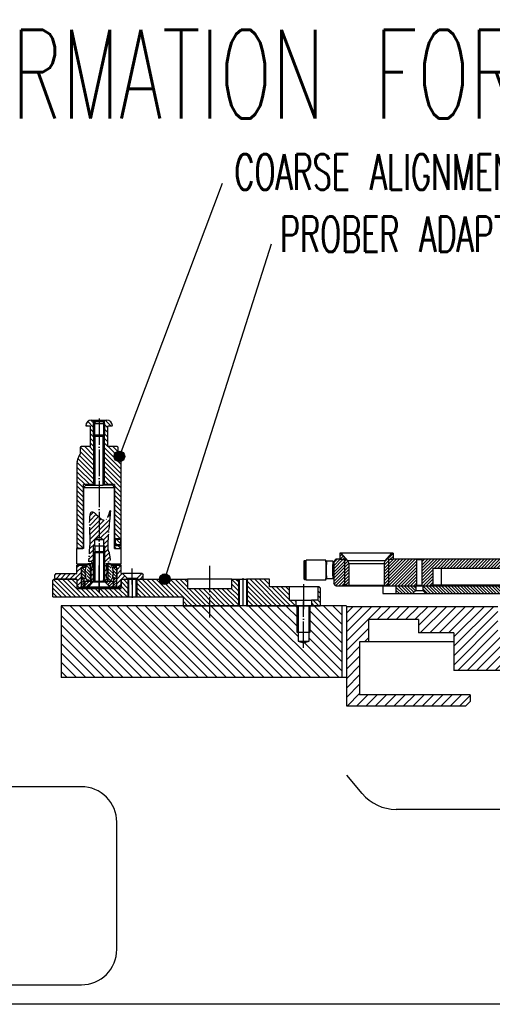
# Model space of a CAD drawing. Extents: x -1763 to 4575, y -3429 to 1051.
# Tile 79 of 174: x 2769 to 2983, y -2620 to -2175. Entities that reach past the tile are written whole.
import ezdxf

# ---------------------------------------------------------------- set-up
doc = ezdxf.new("R2010")
doc.units = 0
doc.linetypes.add('DASHED', pattern=[15, 7, -8])
doc.linetypes.add('DOT_CENTER', pattern=[14, 12, -1, 0, -1])
doc.layers.get('0').update_dxf_attribs({"linetype": 'CONTINUOUS'})
doc.layers.add('1', color=7, linetype='CONTINUOUS')
doc.styles.add('CONVERTER_1', font='txt.shx', dxfattribs={"width": 0.63})
doc.dimstyles.get("Standard").update_dxf_attribs({"dimtxt": 0.18, "dimasz": 0.18, "dimexe": 0.18, "dimexo": 0.0625, "dimgap": 0.09, "dimtad": 0, "dimtih": 1, "dimtoh": 1, "dimdec": 4, "dimzin": 0, "dimtxsty": 'STANDARD', "dimcen": 0.09, "dimazin": 3, "dimtfac": 1, "dimtdec": 4, "dimtofl": 0, "dimtmove": 0, "dimatfit": 3, "dimtolj": 1, "dimtzin": 0})
pattern_1 = [(135, (-1142.2401, -11457.8625), (-0.70710678, -0.70710678), [])]
pattern_2 = [(45, (-1142.2401, -11457.8625), (-0.565685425, 0.565685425), [])]
pattern_3 = [(45, (-1273.4511, -11577.1904), (-0.70710678, 0.70710678), [])]
pattern_4 = [(45, (-1106.5953, -11706.0745), (-1.06066017, 1.06066017), [])]
pattern_5 = [(45, (-1424.0461, -11558.2213), (-1.06066017, 1.06066017), [])]
pattern_6 = [(135, (-1142.24, -11457.8625), (-1.06066017, -1.06066017), [])]
pattern_7 = [(135, (-1142.2401, -11857.8625), (-0.70710678, -0.70710678), [])]
pattern_8 = [(225, (-1142.2401, -11857.8625), (0.70710678, -0.70710678), [])]

# ---------------------------------------------------------------- blocks, each defined once
blk = doc.blocks.new('TEXT__610', base_point=(-2000, -2800))
at = {"layer": '1', "color": 1, "linetype": 'CONTINUOUS'}
blk.add_line((4500, -2620), (-700, -2620), dxfattribs=at)
blk = doc.blocks.new('Z-STACK', base_point=(-660.97, -2583.47))
at = {"linetype": 'CONTINUOUS'}
h = blk.add_hatch(dxfattribs=at)
h.set_pattern_fill('USER', color=1, angle=225, pattern_type=0)
h.set_pattern_definition(pattern_8)
h.paths.add_polyline_path([(2911.51, -2429.66), (2912.51, -2430.66), (2915.84, -2430.66), (2916.34, -2430.16), (2916.34, -2429.49), (2916.34, -2419.16), (2915.84, -2418.66), (2914.34, -2418.66), (2912.51, -2418.66), (2911.51, -2419.66)])
h = blk.add_hatch(dxfattribs=at)
h.set_pattern_fill('USER', color=1, angle=225, pattern_type=0)
h.set_pattern_definition(pattern_8)
edge = h.paths.add_edge_path()
edge.add_line((2918.32, -2430.36), (2916.84, -2430.36))
edge.add_line((2916.84, -2430.36), (2916.34, -2429.49))
edge.add_line((2916.34, -2429.49), (2916.34, -2419.16))
edge.add_line((2916.34, -2419.16), (2916.34, -2418.66))
edge.add_line((2916.34, -2418.66), (2915.84, -2418.66))
edge.add_line((2915.84, -2418.66), (2914.34, -2418.66))
edge.add_line((2914.34, -2418.66), (2914.34, -2415.86))
edge.add_line((2914.34, -2415.86), (2914.89, -2415.86))
edge.add_line((2914.89, -2415.86), (2917.85, -2419.38))
edge.add_arc((2916.32, -2420.67), 2, 360, 400, ccw=False)
edge.add_line((2918.32, -2420.67), (2918.32, -2430.36))
h = blk.add_hatch(dxfattribs=at)
h.set_pattern_fill('USER', color=1, angle=225, pattern_type=0)
h.set_pattern_definition(pattern_8)
edge = h.paths.add_edge_path()
edge.add_line((2937.79, -2415.86), (2934.83, -2419.38))
edge.add_arc((2936.37, -2420.67), 2, 140, 180)
edge.add_line((2934.37, -2420.67), (2934.37, -2430.36))
edge.add_line((2934.37, -2430.36), (2935.84, -2430.36))
edge.add_line((2935.84, -2430.36), (2936.34, -2429.49))
edge.add_line((2936.34, -2429.49), (2936.34, -2419.16))
edge.add_line((2936.34, -2419.16), (2936.34, -2418.66))
edge.add_line((2936.34, -2418.66), (2936.84, -2418.66))
edge.add_line((2936.84, -2418.66), (2938.34, -2418.66))
edge.add_line((2938.34, -2418.66), (2938.34, -2415.86))
edge.add_line((2938.34, -2415.86), (2937.79, -2415.86))
h = blk.add_hatch(dxfattribs=at)
h.set_pattern_fill('USER', color=1, angle=225, pattern_type=0)
h.set_pattern_definition(pattern_8)
h.paths.add_polyline_path([(2940.24, -2430.66), (2940.49, -2430.66), (2944.49, -2430.66), (2944.69, -2430.66), (2948.59, -2430.66), (2948.69, -2430.66), (2948.94, -2430.41), (2948.94, -2418.91), (2948.69, -2418.66), (2938.34, -2418.66), (2936.84, -2418.66), (2936.34, -2419.16), (2936.34, -2429.49), (2936.34, -2430.16), (2936.84, -2430.66), (2939.68, -2430.66)])
h = blk.add_hatch(dxfattribs=at)
h.set_pattern_fill('USER', color=1, angle=225, pattern_type=0)
h.set_pattern_definition(pattern_8)
h.paths.add_polyline_path([(2955.81, -2430.66), (2956.31, -2430.16), (2956.31, -2422.66), (2960.31, -2422.66), (2996.31, -2422.66), (3000.31, -2422.66), (3000.31, -2430.16), (3000.81, -2430.66), (3003.3, -2430.66), (3003.3, -2430.61), (3003.3, -2418.66), (2951.69, -2418.66), (2951.44, -2418.91), (2951.44, -2430.41), (2951.69, -2430.66), (2951.79, -2430.66)])
h = blk.add_hatch(dxfattribs=at)
h.set_pattern_fill('USER', color=3, angle=135, pattern_type=0)
h.set_pattern_definition(pattern_7)
h.paths.add_polyline_path([(2948.59, -2432.76), (2947.19, -2434.16), (2939.68, -2434.16), (2939.68, -2430.66), (2940.24, -2430.66), (2940.49, -2430.66), (2944.49, -2430.66), (2944.69, -2430.66), (2948.59, -2430.66)])
h = blk.add_hatch(dxfattribs=at)
h.set_pattern_fill('USER', color=3, angle=135, pattern_type=0)
h.set_pattern_definition(pattern_7)
h.paths.add_polyline_path([(2955.81, -2430.66), (2960.31, -2430.66), (2980.69, -2430.66), (2996.31, -2430.66), (3000.81, -2430.66), (3003.3, -2430.66), (3003.3, -2434.16), (2953.19, -2434.16), (2951.79, -2432.76), (2951.79, -2430.66)])
at = {"layer": '1', "linetype": 'CONTINUOUS'}
h = blk.add_hatch(dxfattribs=at)
h.set_pattern_fill('USER', color=3, scale=1.5, angle=135, pattern_type=0)
h.set_pattern_definition(pattern_6)
edge = h.paths.add_edge_path()
edge.add_line((2801.3, -2367.71), (2797.3, -2367.71))
edge.add_arc((2797.3, -2368.21), 0.5, 90, 180)
edge.add_line((2796.8, -2368.21), (2796.8, -2371.09))
edge.add_line((2796.8, -2371.09), (2796.2, -2372.12))
edge.add_arc((2801.4, -2375.12), 6, 150, 180)
edge.add_line((2795.4, -2375.12), (2795.4, -2413.51))
edge.add_line((2795.4, -2413.51), (2795.7, -2413.81))
edge.add_line((2795.7, -2413.81), (2798.1, -2413.81))
edge.add_line((2798.1, -2413.81), (2798.4, -2413.51))
edge.add_line((2798.4, -2413.51), (2798.4, -2384.91))
edge.add_line((2798.4, -2384.91), (2802.9, -2384.91))
edge.add_line((2802.9, -2384.91), (2802.9, -2355.81))
edge.add_line((2802.9, -2355.81), (2802.8, -2355.71))
edge.add_line((2802.8, -2355.71), (2801.9, -2355.71))
edge.add_arc((2801.9, -2358.21), 2.5, 90, 180)
edge.add_line((2799.4, -2358.21), (2799.6, -2358.41))
edge.add_line((2799.6, -2358.41), (2801.4, -2358.41))
edge.add_line((2801.4, -2358.41), (2801.4, -2367.71))
edge.add_line((2801.4, -2367.71), (2801.3, -2367.71))
h = blk.add_hatch(dxfattribs=at)
h.set_pattern_fill('USER', color=3, scale=1.5, angle=45, pattern_type=0)
h.set_pattern_definition(pattern_5)
h.paths.add_polyline_path([(2803.3, -2356.21), (2803.3, -2384.91), (2802.9, -2384.91), (2802.9, -2355.81)])
h = blk.add_hatch(dxfattribs=at)
h.set_pattern_fill('USER', color=3, scale=1.5, angle=45, pattern_type=0)
h.set_pattern_definition(pattern_5)
h.paths.add_polyline_path([(2807.5, -2356.21), (2807.5, -2384.91), (2807.9, -2384.91), (2807.9, -2355.81)])
h = blk.add_hatch(dxfattribs=at)
h.set_pattern_fill('USER', color=3, scale=1.5, angle=135, pattern_type=0)
h.set_pattern_definition(pattern_6)
edge = h.paths.add_edge_path()
edge.add_line((2809.5, -2367.71), (2813.5, -2367.71))
edge.add_arc((2813.5, -2368.21), 0.5, 360, 450, ccw=False)
edge.add_line((2814, -2368.21), (2814, -2371.09))
edge.add_line((2814, -2371.09), (2814.59, -2372.12))
edge.add_arc((2809.4, -2375.12), 6, 360, 390, ccw=False)
edge.add_line((2815.4, -2375.12), (2815.4, -2413.51))
edge.add_line((2815.4, -2413.51), (2815.1, -2413.81))
edge.add_line((2815.1, -2413.81), (2812.7, -2413.81))
edge.add_line((2812.7, -2413.81), (2812.4, -2413.51))
edge.add_line((2812.4, -2413.51), (2812.4, -2384.91))
edge.add_line((2812.4, -2384.91), (2807.9, -2384.91))
edge.add_line((2807.9, -2384.91), (2807.9, -2355.81))
edge.add_line((2807.9, -2355.81), (2808, -2355.71))
edge.add_line((2808, -2355.71), (2808.9, -2355.71))
edge.add_arc((2808.9, -2358.21), 2.5, 360, 450, ccw=False)
edge.add_line((2811.4, -2358.21), (2811.2, -2358.41))
edge.add_line((2811.2, -2358.41), (2809.4, -2358.41))
edge.add_line((2809.4, -2358.41), (2809.4, -2367.71))
edge.add_line((2809.4, -2367.71), (2809.5, -2367.71))
at = {"layer": '1'}
h = blk.add_hatch(color=1, dxfattribs=at)
edge = h.paths.add_edge_path()
edge.add_arc((2814.59, -2372.12), 2.4, -180, 180)
at = {"layer": '1', "linetype": 'CONTINUOUS'}
h = blk.add_hatch(dxfattribs=at)
h.set_pattern_fill('USER', color=1, scale=1.5, angle=45, pattern_type=0)
h.set_pattern_definition([(45, (-910.5537, -11564.7504), (-1.06066017, 1.06066017), [])])
edge = h.paths.add_edge_path()
edge.add_line((2802.1, -2428.81), (2802.8, -2428.81))
edge.add_line((2802.8, -2428.81), (2803.4, -2428.21))
edge.add_line((2803.4, -2428.21), (2803.4, -2412.66))
edge.add_line((2803.4, -2412.66), (2803.4, -2409.66))
edge.add_line((2803.4, -2409.66), (2805.4, -2408.72))
edge.add_line((2805.4, -2408.72), (2807.4, -2409.66))
edge.add_line((2807.4, -2409.66), (2807.4, -2428.21))
edge.add_line((2807.4, -2428.21), (2808, -2428.81))
edge.add_line((2808, -2428.81), (2808.85, -2428.81))
edge.add_spline(control_points=[(2808.85, -2428.81), (2809.39, -2428.17), (2808.93, -2427.29), (2808.45, -2426.13), (2808.69, -2425.34), (2808.96, -2424.66), (2808.93, -2423.9), (2808.71, -2422.81), (2808.66, -2421.34), (2809.29, -2420.05), (2809.94, -2419.6), (2810.28, -2419.35), (2810.44, -2418.63), (2810.12, -2417.43), (2810.26, -2416.04), (2809.55, -2414.95), (2809.29, -2413.62), (2809.33, -2411.46), (2809.49, -2408.44), (2809.75, -2405.02), (2810.16, -2401.73), (2810.14, -2399), (2810.74, -2397.48), (2810.25, -2396.39), (2810.03, -2398.25), (2809.54, -2399.04), (2809.02, -2400.48), (2807.78, -2401.22), (2806.5, -2400.58), (2805.42, -2399.64), (2804.31, -2398.52), (2803.38, -2397.64), (2802.23, -2396.97), (2801.21, -2398.18), (2801.2, -2400.15), (2801.09, -2402.95), (2801.23, -2406.17), (2801.32, -2409.21), (2801.39, -2411.35), (2801.24, -2412.73), (2801.1, -2413.98), (2801.05, -2415.73), (2800.88, -2417.6), (2800.9, -2418.81), (2800.7, -2419.64), (2801.26, -2419.8), (2801.8, -2419.45), (2802.37, -2420.28), (2802.46, -2421.28), (2802.11, -2422.5), (2801.7, -2423.67), (2801.82, -2424.82), (2802.07, -2426.5), (2801.4, -2427.85), (2802.1, -2428.81)], knot_values=[0, 0, 0, 0, 1.949832, 2.895531, 3.61291, 4.357552, 5.082304, 5.837823, 7.704288, 9.429481, 9.771851, 10.086906, 10.671191, 11.781941, 13.864526, 14.579803, 15.585352, 17.862842, 21.058666, 24.662982, 28.158028, 31.024084, 32.741444, 32.974943, 34.012284, 35.582258, 37.035952, 38.195794, 39.411957, 40.951462, 42.59341, 44.027193, 45.011801, 45.949104, 47.985178, 50.896591, 54.357326, 57.64521, 60.035898, 60.760714, 61.799857, 63.805131, 66.056765, 67.255141, 67.76474, 68.133222, 68.691098, 69.42432, 70.474228, 71.806011, 73.136281, 74.172434, 75.204802, 78.224914, 78.224914, 78.224914, 78.224914], degree=3, periodic=0)
h = blk.add_hatch(dxfattribs=at)
h.set_pattern_fill('USER', color=1, scale=1.5, angle=45, pattern_type=0)
h.set_pattern_definition([(45, (-1142.24, -11457.8625), (-1.06066017, 1.06066017), [])])
h.paths.add_polyline_path([(2814.9, -2409.71), (2815.2, -2409.71), (2815.2, -2409.41), (2814.9, -2409.41), (2812.7, -2409.41), (2812.7, -2409.71)])
h = blk.add_hatch(dxfattribs=at)
h.set_pattern_fill('USER', color=1, scale=1.5, angle=45, pattern_type=0)
h.set_pattern_definition([(45, (-1114.7957, -11416.7576), (-1.06066017, 1.06066017), [])])
h.paths.add_polyline_path([(2814.9, -2412.41), (2815.2, -2412.41), (2815.2, -2412.11), (2814.9, -2412.11), (2812.7, -2412.11), (2812.7, -2412.41)])
h = blk.add_hatch(dxfattribs=at)
h.set_pattern_fill('USER', color=1, scale=1.5, angle=45, pattern_type=0)
h.set_pattern_definition(pattern_4)
h.paths.add_polyline_path([(2785.4, -2425.66), (2785.9, -2425.16), (2795.4, -2425.16), (2795.4, -2421.26), (2798.9, -2421.26), (2798.9, -2422.26), (2797.4, -2422.26), (2797.4, -2431.66), (2796.4, -2431.66), (2795.4, -2430.66), (2795.4, -2427.66), (2785.9, -2427.66), (2785.4, -2427.16)])
h = blk.add_hatch(dxfattribs=at)
h.set_pattern_fill('USER', color=1, angle=135, pattern_type=0)
h.set_pattern_definition(pattern_1)
edge = h.paths.add_edge_path()
edge.add_line((2799.4, -2427.26), (2797.9, -2427.26))
edge.add_line((2797.9, -2427.26), (2797.4, -2426.76))
edge.add_line((2797.4, -2426.76), (2797.4, -2422.76))
edge.add_line((2797.4, -2422.76), (2797.9, -2422.26))
edge.add_line((2797.9, -2422.26), (2799.4, -2422.26))
edge.add_arc((2805.4, -2424.76), 6.5, 157.3801, -157.3801)
h = blk.add_hatch(dxfattribs=at)
h.set_pattern_fill('USER', color=1, angle=135, pattern_type=0)
h.set_pattern_definition(pattern_1)
edge = h.paths.add_edge_path()
edge.add_line((2801.4, -2428.76), (2800.27, -2428.76))
edge.add_arc((2805.4, -2424.76), 6.5, 202.6199, 217.9799, ccw=False)
edge.add_arc((2805.4, -2424.76), 6.5, 517.3801, 202.6199, ccw=False)
edge.add_arc((2805.4, -2424.76), 6.5, 502.0201, 517.3801, ccw=False)
edge.add_line((2800.27, -2420.76), (2801.4, -2420.76))
edge.add_line((2801.4, -2420.76), (2801.4, -2428.76))
h = blk.add_hatch(dxfattribs=at)
h.set_pattern_fill('USER', color=1, angle=135, pattern_type=0)
h.set_pattern_definition(pattern_1)
edge = h.paths.add_edge_path()
edge.add_line((2810.52, -2428.76), (2809.4, -2428.76))
edge.add_line((2809.4, -2428.76), (2809.4, -2420.76))
edge.add_line((2809.4, -2420.76), (2810.52, -2420.76))
edge.add_arc((2805.4, -2424.76), 6.5, 382.6199, 397.9799, ccw=False)
edge.add_arc((2805.4, -2424.76), 6.5, 337.3801, 382.6199, ccw=False)
edge.add_arc((2805.4, -2424.76), 6.5, 322.0201, 337.3801, ccw=False)
h = blk.add_hatch(dxfattribs=at)
h.set_pattern_fill('USER', color=1, angle=135, pattern_type=0)
h.set_pattern_definition(pattern_1)
edge = h.paths.add_edge_path()
edge.add_line((2812.9, -2427.26), (2811.4, -2427.26))
edge.add_arc((2805.4, -2424.76), 6.5, -22.6199, 22.6199)
edge.add_line((2811.4, -2422.26), (2812.9, -2422.26))
edge.add_line((2812.9, -2422.26), (2813.4, -2422.76))
edge.add_line((2813.4, -2422.76), (2813.4, -2426.76))
edge.add_line((2813.4, -2426.76), (2812.9, -2427.26))
h = blk.add_hatch(dxfattribs=at)
h.set_pattern_fill('USER', color=1, scale=1.5, angle=45, pattern_type=0)
h.set_pattern_definition(pattern_4)
h.paths.add_polyline_path([(2813.4, -2422.26), (2811.9, -2422.26), (2811.9, -2421.26), (2815.4, -2421.26), (2815.4, -2425.16), (2816.05, -2425.16), (2818.15, -2427.26), (2818.15, -2427.66), (2815.4, -2427.66), (2815.4, -2430.66), (2814.4, -2431.66), (2813.4, -2431.66)])
h = blk.add_hatch(dxfattribs=at)
h.set_pattern_fill('USER', color=1, scale=0.8, angle=45, pattern_type=0)
h.set_pattern_definition(pattern_2)
h.paths.add_polyline_path([(2798.7, -2431.66), (2797.4, -2431.66), (2797.4, -2427.26), (2798.7, -2427.26)])
h = blk.add_hatch(dxfattribs=at)
h.set_pattern_fill('USER', color=1, scale=0.8, angle=45, pattern_type=0)
h.set_pattern_definition(pattern_2)
h.paths.add_polyline_path([(2813.4, -2431.66), (2812.1, -2431.66), (2812.1, -2427.26), (2813.4, -2427.26)])
h = blk.add_hatch(dxfattribs=at)
h.set_pattern_fill('USER', color=1, scale=1.5, angle=45, pattern_type=0)
h.set_pattern_definition(pattern_4)
h.paths.add_polyline_path([(2824.75, -2425.16), (2824.9, -2425.16), (2825.4, -2425.66), (2825.4, -2427.16), (2824.9, -2427.66), (2822.65, -2427.66), (2822.65, -2427.26)])
at = {"layer": '1'}
h = blk.add_hatch(color=1, dxfattribs=at)
edge = h.paths.add_edge_path()
edge.add_arc((2835.11, -2427.66), 2.4, -180, 180)
at = {"layer": '1', "linetype": 'CONTINUOUS'}
h = blk.add_hatch(dxfattribs=at)
h.set_pattern_fill('USER', color=4, scale=1.5, angle=135, pattern_type=0)
h.set_pattern_definition(pattern_6)
h.paths.add_polyline_path([(2818.75, -2435.66), (2784.4, -2435.66), (2784.4, -2428.16), (2784.9, -2427.66), (2795.4, -2427.66), (2795.4, -2431.86), (2815.4, -2431.86), (2815.4, -2427.66), (2818.75, -2427.66)])
h = blk.add_hatch(dxfattribs=at)
h.set_pattern_fill('USER', color=1, angle=45, pattern_type=0)
h.set_pattern_definition(pattern_3)
h.paths.add_polyline_path([(2802.6, -2429.06), (2800.3, -2431.36), (2799, -2431.36), (2799, -2428.76), (2802.6, -2428.76)])
h = blk.add_hatch(dxfattribs=at)
h.set_pattern_fill('USER', color=1, angle=45, pattern_type=0)
h.set_pattern_definition(pattern_3)
h.paths.add_polyline_path([(2811.8, -2428.76), (2811.8, -2431.36), (2810.5, -2431.36), (2808.2, -2429.06), (2808.2, -2428.76)])
h = blk.add_hatch(dxfattribs=at)
h.set_pattern_fill('USER', color=4, scale=1.5, angle=135, pattern_type=0)
h.set_pattern_definition(pattern_6)
h.paths.add_polyline_path([(2868.4, -2439.66), (2843.4, -2439.66), (2843.4, -2435.66), (2822.05, -2435.66), (2822.05, -2427.66), (2845.4, -2427.66), (2845.4, -2431.86), (2865.4, -2431.86), (2865.4, -2427.66), (2868.4, -2427.66)])
h = blk.add_hatch(dxfattribs=at)
h.set_pattern_fill('USER', color=4, scale=1.5, angle=135, pattern_type=0)
h.set_pattern_definition(pattern_6)
h.paths.add_polyline_path([(2868.75, -2427.66), (2868.4, -2427.66), (2868.4, -2439.66), (2868.75, -2439.66)])
h = blk.add_hatch(dxfattribs=at)
h.set_pattern_fill('USER', color=4, scale=1.5, angle=135, pattern_type=0)
h.set_pattern_definition(pattern_6)
h.paths.add_polyline_path([(2872.4, -2427.66), (2872.05, -2427.66), (2872.05, -2439.66), (2872.4, -2439.66)])
h = blk.add_hatch(dxfattribs=at)
h.set_pattern_fill('USER', color=4, scale=1.5, angle=135, pattern_type=0)
h.set_pattern_definition(pattern_6)
h.paths.add_polyline_path([(2891.4, -2431.16), (2882.4, -2431.16), (2882.4, -2427.66), (2872.4, -2427.66), (2872.4, -2439.66), (2894.4, -2439.66), (2894.4, -2437.16), (2891.4, -2437.16)])
h = blk.add_hatch(dxfattribs=at)
h.set_pattern_fill('USER', color=4, scale=1.5, angle=135, pattern_type=0)
h.set_pattern_definition(pattern_6)
h.paths.add_polyline_path([(2904.4, -2437.16), (2901.4, -2437.16), (2901.4, -2439.66), (2905.4, -2439.66), (2905.4, -2431.66), (2904.9, -2431.16), (2904.4, -2431.16)])
h = blk.add_hatch(dxfattribs=at)
h.set_pattern_fill('USER', color=1, scale=3, angle=135, pattern_type=0)
h.set_pattern_definition([(135, (-1142.24, -11457.8625), (-2.1213203, -2.1213203), [])])
h.paths.add_polyline_path([(2915.23, -2439.66), (2900.4, -2439.66), (2900.4, -2455.66), (2897.9, -2456.46), (2895.4, -2455.66), (2895.4, -2439.66), (2788.23, -2439.66), (2788.23, -2472.16), (2915.23, -2472.16)])
h = blk.add_hatch(dxfattribs=at)
h.set_pattern_fill('USER', color=6, scale=3, angle=45, pattern_type=0)
h.set_pattern_definition([(45, (-1142.24, -11457.8625), (-2.1213203, 2.1213203), [])])
h.paths.add_polyline_path([(2985.81, -2439.96), (2917.23, -2439.96), (2917.23, -2484.96), (2971.23, -2484.96), (2973.23, -2482.96), (2973.23, -2479.96), (2923.23, -2479.96), (2923.23, -2455.96), (2927.23, -2455.96), (2927.23, -2445.96), (2949.81, -2445.96), (2949.81, -2451.96), (2965.81, -2451.96), (2965.81, -2468.96), (2999.31, -2468.96), (2999.31, -2451.16), (2996.56, -2451.16), (2991.06, -2451.16), (2987.81, -2451.16), (2985.81, -2451.16)])
at = {"color": 7, "linetype": 'CONTINUOUS'}
for p, q in [((2912.51, -2418.66), (2911.51, -2419.66)), ((2914.34, -2418.66), (2912.51, -2418.66)), ((2914.34, -2415.86), (2914.34, -2418.66)), ((2914.89, -2415.86), (2914.34, -2415.86)), ((2914.34, -2418.66), (2915.84, -2418.66)), ((2914.34, -2418.66), (2915.84, -2418.66)), ((2917.85, -2419.38), (2914.89, -2415.86)), ((2926.34, -2415.86), (2914.89, -2415.86)), ((2916.34, -2419.16), (2915.84, -2418.66)), ((2915.84, -2418.66), (2916.34, -2418.66)), ((2916.34, -2418.66), (2916.34, -2419.16)), ((2937.79, -2415.86), (2926.34, -2415.86)), ((2934.83, -2419.38), (2937.79, -2415.86)), ((2936.34, -2419.16), (2936.84, -2418.66)), ((2936.34, -2418.66), (2936.34, -2419.16)), ((2936.34, -2418.66), (2936.84, -2418.66)), ((2936.84, -2418.66), (2938.34, -2418.66)), ((2936.84, -2418.66), (2938.34, -2418.66)), ((2938.34, -2415.86), (2937.79, -2415.86)), ((2938.34, -2415.86), (2938.34, -2418.66)), ((2948.69, -2418.66), (2938.34, -2418.66)), ((2948.94, -2418.91), (2948.69, -2418.66)), ((2950.19, -2418.66), (2948.69, -2418.66)), ((2951.69, -2418.66), (2950.19, -2418.66)), ((2951.44, -2418.91), (2951.69, -2418.66)), ((3003.3, -2418.66), (2951.69, -2418.66)), ((2898.01, -2419.56), (2898.31, -2419.26)), ((2898.01, -2419.56), (2898.01, -2427.56)), ((2898.31, -2419.26), (2898.31, -2427.86)), ((2898.31, -2419.26), (2899.01, -2419.26)), ((2908.01, -2419.06), (2899.01, -2419.06)), ((2899.01, -2419.26), (2899.01, -2419.06)), ((2899.01, -2421.06), (2899.01, -2419.26)), ((2899.01, -2426.06), (2899.01, -2421.06)), ((2908.01, -2419.76), (2908.01, -2419.06)), ((2908.01, -2419.76), (2908.21, -2419.56)), ((2908.01, -2419.76), (2908.01, -2427.36)), ((2908.21, -2419.56), (2908.21, -2420.96)), ((2911.11, -2419.56), (2908.21, -2419.56)), ((2908.21, -2426.16), (2908.21, -2420.96)), ((2911.31, -2419.76), (2911.11, -2419.56)), ((2911.11, -2419.56), (2911.11, -2420.96)), ((2911.11, -2426.16), (2911.11, -2420.96)), ((2911.31, -2419.76), (2911.31, -2427.36)), ((2911.51, -2421.06), (2911.31, -2421.06)), ((2911.51, -2419.66), (2911.51, -2429.66)), ((2916.34, -2419.16), (2916.34, -2429.49)), ((2916.34, -2419.16), (2916.34, -2429.49)), ((2918.32, -2420.67), (2918.32, -2430.36)), ((2934.37, -2420.67), (2934.37, -2430.36)), ((2936.34, -2419.16), (2936.34, -2429.49)), ((2936.34, -2419.16), (2936.34, -2429.49)), ((2950.19, -2418.91), (2948.94, -2418.91)), ((2948.94, -2418.91), (2948.94, -2430.41)), ((2951.44, -2418.91), (2950.19, -2418.91)), ((2951.44, -2418.91), (2951.44, -2430.41)), ((2956.31, -2422.66), (2956.31, -2430.16)), ((2956.31, -2422.66), (2960.31, -2422.66)), ((2960.31, -2422.66), (2996.31, -2422.66)), ((2898.01, -2427.56), (2898.31, -2427.86)), ((2899.01, -2427.86), (2899.01, -2426.06)), ((2908.01, -2428.06), (2908.01, -2427.36)), ((2908.01, -2427.36), (2908.21, -2427.56)), ((2908.21, -2426.16), (2908.21, -2427.56)), ((2911.11, -2427.56), (2908.21, -2427.56)), ((2911.11, -2426.16), (2911.11, -2427.56)), ((2911.31, -2427.36), (2911.11, -2427.56)), ((2911.51, -2426.06), (2911.31, -2426.06)), ((2898.31, -2427.86), (2899.01, -2427.86)), ((2899.01, -2428.06), (2899.01, -2427.86)), ((2908.01, -2428.06), (2899.01, -2428.06)), ((2912.51, -2430.66), (2911.51, -2429.66)), ((2912.51, -2430.66), (2915.84, -2430.66)), ((2916.34, -2430.16), (2915.84, -2430.66)), ((2915.84, -2430.66), (2926.34, -2430.66)), ((2916.34, -2429.49), (2916.34, -2430.16)), ((2916.84, -2430.36), (2916.34, -2429.49)), ((2916.34, -2430.16), (2916.72, -2430.16)), ((2916.84, -2430.36), (2918.32, -2430.36)), ((2918.32, -2430.36), (2926.34, -2430.36)), ((2926.34, -2430.36), (2934.37, -2430.36)), ((2926.34, -2430.66), (2933.68, -2430.66)), ((2933.68, -2430.66), (2936.84, -2430.66)), ((2934.37, -2430.36), (2935.84, -2430.36)), ((2935.84, -2430.36), (2936.34, -2429.49)), ((2935.96, -2430.16), (2936.34, -2430.16)), ((2936.34, -2429.49), (2936.34, -2430.16)), ((2936.34, -2430.16), (2936.84, -2430.66)), ((2936.84, -2430.66), (2939.68, -2430.66)), ((2939.68, -2430.66), (2940.24, -2430.66)), ((2939.68, -2430.66), (2940.24, -2430.66)), ((2940.24, -2430.66), (2940.49, -2430.66)), ((2940.24, -2430.66), (2940.49, -2430.66)), ((2940.49, -2430.66), (2944.49, -2430.66)), ((2940.49, -2430.66), (2944.49, -2430.66)), ((2944.49, -2430.66), (2944.69, -2430.66)), ((2944.49, -2430.66), (2944.69, -2430.66)), ((2944.69, -2430.66), (2948.59, -2430.66)), ((2944.69, -2430.66), (2948.59, -2430.66)), ((2948.59, -2430.66), (2948.69, -2430.66)), ((2948.94, -2430.41), (2948.69, -2430.66)), ((2948.69, -2430.66), (2950.19, -2430.66)), ((2948.94, -2430.41), (2950.19, -2430.41)), ((2950.19, -2430.41), (2951.44, -2430.41)), ((2950.19, -2430.66), (2951.69, -2430.66)), ((2951.44, -2430.41), (2951.69, -2430.66)), ((2951.69, -2430.66), (2951.79, -2430.66)), ((2951.79, -2430.66), (2955.81, -2430.66)), ((2951.79, -2430.66), (2955.81, -2430.66)), ((2956.31, -2430.16), (2955.81, -2430.66)), ((2955.81, -2430.66), (2960.31, -2430.66)), ((2956.31, -2430.16), (2960.31, -2430.16)), ((2960.31, -2430.16), (2996.31, -2430.16)), ((2960.31, -2430.66), (2980.69, -2430.66)), ((2980.69, -2430.66), (2996.31, -2430.66))]:
    blk.add_line(p, q, dxfattribs=at)
at = {"color": 7, "linetype": 'DASHED'}
for p, q in [((2915.84, -2418.66), (2916.34, -2418.66)), ((2936.34, -2418.66), (2936.84, -2418.66)), ((2898.01, -2419.56), (2898.31, -2419.26)), ((2898.01, -2419.56), (2898.01, -2427.56)), ((2898.31, -2419.26), (2898.31, -2427.86)), ((2898.31, -2419.26), (2899.01, -2419.26)), ((2908.01, -2419.06), (2899.01, -2419.06)), ((2899.01, -2419.26), (2899.01, -2419.06)), ((2899.01, -2421.06), (2899.01, -2419.26)), ((2899.01, -2421.06), (2899.01, -2419.26)), ((2899.01, -2421.06), (2899.01, -2419.26)), ((2899.01, -2426.06), (2899.01, -2421.06)), ((2899.01, -2426.06), (2899.01, -2421.06)), ((2899.01, -2426.06), (2899.01, -2421.06)), ((2908.01, -2419.76), (2908.01, -2419.06)), ((2908.01, -2419.76), (2908.21, -2419.56)), ((2908.01, -2419.76), (2908.01, -2427.36)), ((2908.01, -2419.76), (2908.01, -2427.36)), ((2908.01, -2419.76), (2908.01, -2427.36)), ((2908.21, -2419.56), (2908.21, -2420.96)), ((2911.11, -2419.56), (2908.21, -2419.56)), ((2908.21, -2426.16), (2908.21, -2420.96)), ((2911.31, -2419.76), (2911.11, -2419.56)), ((2911.11, -2419.56), (2911.11, -2420.96)), ((2911.11, -2426.16), (2911.11, -2420.96)), ((2911.31, -2419.76), (2911.31, -2427.36)), ((2911.51, -2421.06), (2911.31, -2421.06)), ((2898.01, -2427.56), (2898.31, -2427.86)), ((2899.01, -2427.86), (2899.01, -2426.06)), ((2899.01, -2427.86), (2899.01, -2426.06)), ((2899.01, -2427.86), (2899.01, -2426.06)), ((2908.01, -2428.06), (2908.01, -2427.36)), ((2908.01, -2427.36), (2908.21, -2427.56)), ((2908.21, -2426.16), (2908.21, -2427.56)), ((2911.11, -2427.56), (2908.21, -2427.56)), ((2911.11, -2426.16), (2911.11, -2427.56)), ((2911.31, -2427.36), (2911.11, -2427.56)), ((2911.51, -2426.06), (2911.31, -2426.06)), ((2898.31, -2427.86), (2899.01, -2427.86)), ((2899.01, -2428.06), (2899.01, -2427.86)), ((2908.01, -2428.06), (2899.01, -2428.06)), ((2933.68, -2430.66), (2936.84, -2430.66)), ((2936.84, -2430.66), (2939.68, -2430.66)), ((2948.59, -2430.66), (2948.69, -2430.66)), ((2948.69, -2430.66), (2950.19, -2430.66)), ((2950.19, -2430.66), (2951.69, -2430.66)), ((2951.69, -2430.66), (2951.79, -2430.66)), ((2955.81, -2430.66), (2960.31, -2430.66)), ((2960.31, -2430.66), (2980.69, -2430.66)), ((2980.69, -2430.66), (2996.31, -2430.66))]:
    blk.add_line(p, q, dxfattribs=at)
at = {"color": 1, "linetype": 'CONTINUOUS'}
for p, q in [((2934.83, -2419.38), (2917.85, -2419.38)), ((2934.37, -2420.67), (2918.32, -2420.67)), ((2960.31, -2430.16), (2960.31, -2422.66)), ((2960.31, -2430.16), (2960.31, -2430.66)), ((2895.4, -2439.66), (2788.23, -2439.66)), ((2788.23, -2439.66), (2788.23, -2472.16)), ((2900.4, -2439.66), (2895.4, -2439.66)), ((2915.23, -2439.66), (2900.4, -2439.66)), ((2917.23, -2439.66), (2915.23, -2439.66)), ((2915.23, -2439.66), (2915.23, -2472.16)), ((2915.23, -2472.16), (2788.23, -2472.16)), ((2917.23, -2472.16), (2915.23, -2472.16))]:
    blk.add_line(p, q, dxfattribs=at)
at = {"color": 3, "linetype": 'CONTINUOUS'}
for p, q in [((2933.68, -2430.66), (2933.68, -2434.16)), ((2939.68, -2430.66), (2939.68, -2434.16)), ((2948.59, -2430.66), (2948.59, -2432.76)), ((2951.79, -2430.66), (2951.79, -2432.76)), ((2933.68, -2434.16), (2939.68, -2434.16)), ((2939.68, -2434.16), (2947.19, -2434.16)), ((2948.59, -2432.76), (2947.19, -2434.16)), ((2947.19, -2434.16), (2950.19, -2434.16)), ((2948.59, -2432.76), (2950.19, -2432.76)), ((2950.19, -2432.76), (2951.79, -2432.76)), ((2950.19, -2434.16), (2953.19, -2434.16)), ((2951.79, -2432.76), (2953.19, -2434.16)), ((2953.19, -2434.16), (3003.3, -2434.16))]:
    blk.add_line(p, q, dxfattribs=at)
at = {"color": 6, "linetype": 'CONTINUOUS'}
for p, q in [((2917.23, -2439.96), (2985.81, -2439.96)), ((2917.23, -2439.96), (2917.23, -2484.96)), ((2927.23, -2445.96), (2927.23, -2455.96)), ((2949.81, -2445.96), (2927.23, -2445.96)), ((2949.81, -2445.96), (2949.81, -2451.96)), ((2965.81, -2451.96), (2949.81, -2451.96)), ((2965.81, -2451.96), (2965.81, -2468.96)), ((2923.23, -2455.96), (2923.23, -2479.96)), ((2927.23, -2455.96), (2923.23, -2455.96)), ((2965.81, -2455.96), (2927.23, -2455.96)), ((2999.31, -2468.96), (2965.81, -2468.96)), ((2973.23, -2479.96), (2923.23, -2479.96)), ((2973.23, -2479.96), (2973.23, -2482.96)), ((2917.23, -2484.96), (2971.23, -2484.96)), ((2973.23, -2482.96), (2971.23, -2484.96))]:
    blk.add_line(p, q, dxfattribs=at)
at = {"color": 7, "linetype": 'CONTINUOUS'}
for centre, start, end in [((2916.32, -2420.67), 0, 40), ((2936.37, -2420.67), 140, 180)]:
    blk.add_arc(centre, 2, start, end, dxfattribs=at)
at = {"layer": '1', "color": 3, "linetype": 'CONTINUOUS'}
for p, q in [((2801.9, -2355.71), (2802.8, -2355.71)), ((2802.8, -2355.71), (2802.9, -2355.81)), ((2802.8, -2355.71), (2805.4, -2355.71)), ((2802.9, -2355.81), (2803.3, -2356.21)), ((2802.9, -2355.81), (2802.9, -2384.91)), ((2803.3, -2356.21), (2805.4, -2356.21)), ((2803.3, -2356.21), (2803.3, -2384.91)), ((2805.4, -2355.71), (2808, -2355.71)), ((2805.4, -2356.21), (2807.5, -2356.21)), ((2807.5, -2356.21), (2807.9, -2355.81)), ((2807.5, -2384.91), (2807.5, -2356.21)), ((2807.9, -2355.81), (2808, -2355.71)), ((2807.9, -2384.91), (2807.9, -2355.81)), ((2808, -2355.71), (2808.9, -2355.71)), ((2799.4, -2358.21), (2799.4, -2358.21)), ((2799.4, -2358.21), (2799.4, -2358.21)), ((2799.4, -2358.21), (2799.6, -2358.41)), ((2801.4, -2358.41), (2799.6, -2358.41)), ((2801.4, -2358.41), (2801.4, -2367.71)), ((2811.2, -2358.41), (2809.4, -2358.41)), ((2809.4, -2367.71), (2809.4, -2358.41)), ((2811.2, -2358.41), (2811.4, -2358.21)), ((2811.4, -2358.21), (2811.4, -2358.21)), ((2811.4, -2358.21), (2811.4, -2358.21)), ((2796.8, -2368.21), (2796.8, -2371.09)), ((2801.3, -2367.71), (2797.3, -2367.71)), ((2801.4, -2367.71), (2801.3, -2367.71)), ((2801.4, -2367.71), (2801.4, -2367.71)), ((2801.4, -2367.71), (2801.4, -2367.71)), ((2801.4, -2367.71), (2801.4, -2367.71)), ((2801.4, -2367.71), (2801.4, -2367.71)), ((2809.5, -2367.71), (2809.4, -2367.71)), ((2809.4, -2367.71), (2809.4, -2367.71)), ((2809.4, -2367.71), (2809.4, -2367.71)), ((2809.4, -2367.71), (2809.4, -2367.71)), ((2809.4, -2367.71), (2809.4, -2367.71)), ((2813.5, -2367.71), (2809.5, -2367.71)), ((2814, -2371.09), (2814, -2368.21)), ((2796.2, -2372.12), (2796.8, -2371.09)), ((2814, -2371.09), (2814.59, -2372.12)), ((2795.4, -2374.51), (2795.4, -2374.56)), ((2795.4, -2375.12), (2795.4, -2413.51)), ((2815.4, -2374.56), (2815.4, -2374.51)), ((2815.4, -2413.51), (2815.4, -2375.12)), ((2798.4, -2413.51), (2798.4, -2384.91)), ((2802.9, -2384.91), (2798.4, -2384.91)), ((2803.3, -2384.91), (2802.9, -2384.91)), ((2803.3, -2384.91), (2803.5, -2384.91)), ((2807.3, -2384.91), (2807.5, -2384.91)), ((2807.9, -2384.91), (2807.5, -2384.91)), ((2812.4, -2384.91), (2807.9, -2384.91)), ((2812.4, -2384.91), (2812.4, -2413.51)), ((2795.4, -2413.51), (2795.7, -2413.81)), ((2795.7, -2413.81), (2798.1, -2413.81)), ((2798.1, -2413.81), (2798.4, -2413.51)), ((2812.4, -2413.51), (2812.7, -2413.81)), ((2812.7, -2413.81), (2815.1, -2413.81)), ((2815.1, -2413.81), (2815.4, -2413.51))]:
    blk.add_line(p, q, dxfattribs=at)
at = {"layer": '1', "color": 7, "linetype": 'CONTINUOUS'}
for p, q in [((2802.9, -2357.31), (2803.9, -2356.31)), ((2803.9, -2356.31), (2806.9, -2356.31)), ((2807.9, -2357.31), (2806.9, -2356.31)), ((2802.9, -2362.31), (2802.9, -2357.31)), ((2802.9, -2357.31), (2807.9, -2357.31)), ((2807.9, -2357.31), (2807.9, -2362.31)), ((2802.9, -2362.31), (2803.5, -2362.91)), ((2802.9, -2362.31), (2807.9, -2362.31)), ((2803.5, -2362.91), (2803.5, -2385.21)), ((2803.5, -2362.91), (2807.3, -2362.91)), ((2807.3, -2362.91), (2807.9, -2362.31)), ((2807.3, -2385.21), (2807.3, -2362.91)), ((2799.4, -2385.21), (2798.4, -2386.21)), ((2798.4, -2386.21), (2812.4, -2386.21)), ((2798.4, -2386.21), (2798.4, -2413.81)), ((2799.4, -2385.21), (2803.5, -2385.21)), ((2803.5, -2385.21), (2807.3, -2385.21)), ((2811.4, -2385.21), (2807.3, -2385.21)), ((2811.4, -2385.21), (2812.4, -2386.21)), ((2812.4, -2413.81), (2812.4, -2386.21)), ((2803.4, -2409.66), (2805.4, -2408.72)), ((2803.4, -2412.66), (2803.4, -2409.66)), ((2803.4, -2409.66), (2807.4, -2409.66)), ((2805.4, -2408.72), (2807.4, -2409.66)), ((2807.4, -2409.66), (2807.4, -2428.21)), ((2812.7, -2409.41), (2812.4, -2409.71)), ((2812.4, -2409.71), (2812.4, -2412.11)), ((2812.7, -2409.71), (2812.4, -2409.71)), ((2812.7, -2409.41), (2812.7, -2409.71)), ((2814.9, -2409.41), (2812.7, -2409.41)), ((2814.9, -2409.71), (2812.7, -2409.71)), ((2812.7, -2409.71), (2812.7, -2412.11)), ((2815.2, -2409.41), (2814.9, -2409.41)), ((2815.2, -2409.71), (2814.9, -2409.71)), ((2815.4, -2409.61), (2815.2, -2409.41)), ((2815.2, -2409.71), (2815.2, -2409.41)), ((2815.2, -2412.11), (2815.2, -2409.71)), ((2815.4, -2412.21), (2815.4, -2409.61)), ((2798.4, -2413.81), (2795.4, -2413.81)), ((2795.4, -2420.66), (2795.4, -2413.81)), ((2803.4, -2412.66), (2802.9, -2412.66)), ((2803.4, -2412.66), (2803.4, -2428.21)), ((2803.4, -2412.66), (2807.4, -2412.66)), ((2807.4, -2412.66), (2807.9, -2412.66)), ((2812.4, -2412.11), (2812.7, -2412.41)), ((2812.7, -2412.11), (2812.4, -2412.11)), ((2812.4, -2413.81), (2815.4, -2413.81)), ((2814.9, -2412.11), (2812.7, -2412.11)), ((2812.7, -2412.11), (2812.7, -2412.41)), ((2812.7, -2412.41), (2814.9, -2412.41)), ((2815.2, -2412.11), (2814.9, -2412.11)), ((2814.9, -2412.41), (2815.2, -2412.41)), ((2815.2, -2412.41), (2815.2, -2412.11)), ((2815.2, -2412.41), (2815.4, -2412.21)), ((2815.4, -2420.66), (2815.4, -2413.81)), ((2802.9, -2415.76), (2803.4, -2415.26)), ((2807.9, -2415.76), (2802.9, -2415.76)), ((2802.9, -2415.76), (2802.9, -2427.96)), ((2803.4, -2415.26), (2803.4, -2415.76)), ((2807.4, -2415.26), (2803.4, -2415.26)), ((2803.4, -2415.76), (2803.4, -2427.96)), ((2807.4, -2415.26), (2807.4, -2415.76)), ((2807.9, -2415.76), (2807.4, -2415.26)), ((2807.4, -2415.76), (2807.4, -2427.96)), ((2807.9, -2415.76), (2807.9, -2427.96)), ((2795.4, -2420.66), (2801.4, -2420.66)), ((2795.4, -2421.26), (2798.9, -2421.26)), ((2795.4, -2425.16), (2795.4, -2421.26)), ((2797.4, -2422.26), (2798.9, -2422.26)), ((2797.4, -2431.66), (2797.4, -2422.26)), ((2797.9, -2422.26), (2797.4, -2422.76)), ((2797.4, -2422.76), (2797.4, -2426.76)), ((2799.4, -2422.26), (2797.9, -2422.26)), ((2798.9, -2421.26), (2798.9, -2422.26)), ((2798.9, -2421.26), (2799.92, -2421.26)), ((2798.9, -2422.26), (2799.4, -2422.26)), ((2801.4, -2420.76), (2800.27, -2420.76)), ((2802.07, -2420.66), (2801.4, -2420.66)), ((2801.4, -2420.66), (2801.4, -2428.81)), ((2802.4, -2420.76), (2801.4, -2420.76)), ((2801.4, -2420.76), (2801.4, -2428.76)), ((2809.4, -2420.76), (2808.4, -2420.76)), ((2809.04, -2420.66), (2809.4, -2420.66)), ((2809.4, -2420.66), (2815.4, -2420.66)), ((2809.4, -2420.66), (2809.4, -2428.81)), ((2810.52, -2420.76), (2809.4, -2420.76)), ((2809.4, -2420.76), (2809.4, -2428.76)), ((2810.87, -2421.26), (2811.9, -2421.26)), ((2811.4, -2422.26), (2811.9, -2422.26)), ((2811.4, -2422.26), (2812.9, -2422.26)), ((2811.9, -2421.26), (2811.9, -2422.26)), ((2811.9, -2421.26), (2815.4, -2421.26)), ((2813.4, -2422.26), (2811.9, -2422.26)), ((2812.9, -2422.26), (2813.4, -2422.76)), ((2813.4, -2431.66), (2813.4, -2422.26)), ((2813.4, -2422.76), (2813.4, -2426.76)), ((2815.4, -2425.16), (2815.4, -2421.26)), ((2785.9, -2425.16), (2785.4, -2425.66)), ((2785.4, -2427.16), (2785.4, -2425.66)), ((2785.9, -2427.66), (2785.4, -2427.16)), ((2785.9, -2425.16), (2795.4, -2425.16)), ((2797.4, -2426.76), (2797.9, -2427.26)), ((2797.4, -2431.66), (2797.4, -2427.26)), ((2798.7, -2427.26), (2797.4, -2427.26)), ((2797.9, -2427.26), (2799.4, -2427.26)), ((2798.7, -2431.66), (2798.7, -2427.26)), ((2812.9, -2427.26), (2811.4, -2427.26)), ((2812.1, -2431.66), (2812.1, -2427.26)), ((2813.4, -2427.26), (2812.1, -2427.26)), ((2813.4, -2426.76), (2812.9, -2427.26)), ((2813.4, -2431.66), (2813.4, -2427.26)), ((2815.4, -2425.16), (2816.05, -2425.16)), ((2818.15, -2427.26), (2816.05, -2425.16)), ((2824.75, -2425.16), (2816.05, -2425.16)), ((2818.15, -2427.66), (2818.15, -2427.26)), ((2818.15, -2427.26), (2822.65, -2427.26)), ((2824.75, -2425.16), (2822.65, -2427.26)), ((2822.65, -2427.26), (2822.65, -2427.66)), ((2824.9, -2425.16), (2824.75, -2425.16)), ((2824.9, -2427.66), (2825.4, -2427.16)), ((2825.4, -2427.16), (2825.4, -2425.66)), ((2795.4, -2427.66), (2785.9, -2427.66)), ((2795.4, -2427.66), (2795.4, -2430.66)), ((2796.4, -2431.66), (2795.4, -2430.66)), ((2796.4, -2431.66), (2797.4, -2431.66)), ((2797.4, -2431.66), (2813.4, -2431.66)), ((2798.7, -2431.66), (2797.4, -2431.66)), ((2812.1, -2431.66), (2798.7, -2431.66)), ((2802.6, -2428.76), (2799, -2428.76)), ((2799, -2428.76), (2799, -2431.36)), ((2799, -2431.36), (2800.3, -2431.36)), ((2801.4, -2428.76), (2800.27, -2428.76)), ((2802.6, -2429.06), (2800.3, -2431.36)), ((2800.3, -2431.36), (2810.5, -2431.36)), ((2800.4, -2431.26), (2802.9, -2428.76)), ((2810.4, -2431.26), (2800.4, -2431.26)), ((2802.4, -2428.76), (2801.4, -2428.76)), ((2801.4, -2428.81), (2802.1, -2428.81)), ((2802.8, -2428.81), (2802.1, -2428.81)), ((2808.2, -2428.76), (2802.6, -2428.76)), ((2802.6, -2428.76), (2802.6, -2429.06)), ((2802.8, -2428.81), (2803.4, -2428.21)), ((2802.8, -2428.81), (2808, -2428.81)), ((2802.9, -2428.76), (2802.9, -2427.96)), ((2803.4, -2428.76), (2802.9, -2428.76)), ((2803.4, -2428.76), (2803.4, -2427.96)), ((2807.4, -2428.76), (2803.4, -2428.76)), ((2807.4, -2428.76), (2807.4, -2427.96)), ((2808, -2428.81), (2807.4, -2428.21)), ((2807.9, -2428.76), (2807.4, -2428.76)), ((2807.9, -2427.96), (2807.9, -2428.76)), ((2810.4, -2431.26), (2807.9, -2428.76)), ((2808.85, -2428.81), (2808, -2428.81)), ((2811.8, -2428.76), (2808.2, -2428.76)), ((2808.2, -2428.76), (2808.2, -2429.06)), ((2810.5, -2431.36), (2808.2, -2429.06)), ((2809.4, -2428.76), (2808.4, -2428.76)), ((2808.85, -2428.81), (2809.4, -2428.81)), ((2810.52, -2428.76), (2809.4, -2428.76)), ((2810.5, -2431.36), (2811.8, -2431.36)), ((2811.8, -2428.76), (2811.8, -2431.36)), ((2813.4, -2431.66), (2812.1, -2431.66)), ((2813.4, -2431.66), (2814.4, -2431.66)), ((2814.4, -2431.66), (2815.4, -2430.66)), ((2815.4, -2427.66), (2815.4, -2430.66)), ((2815.4, -2427.66), (2818.15, -2427.66)), ((2818.15, -2427.66), (2822.65, -2427.66)), ((2822.65, -2427.66), (2824.9, -2427.66))]:
    blk.add_line(p, q, dxfattribs=at)
at = {"layer": '1', "color": 1, "linetype": 'DOT_CENTER'}
for p, q in [((2805.4, -2354.97), (2805.4, -2430.49)), ((2805.4, -2433.47), (2805.4, -2420.23)), ((2820.4, -2430.08), (2820.4, -2422.91)), ((2805.4, -2427.22), (2805.4, -2432.26)), ((2897.9, -2458.78), (2897.9, -2437.78))]:
    blk.add_line(p, q, dxfattribs=at)
at = {"layer": '1', "color": 1, "linetype": 'CONTINUOUS'}
for p, q in [((2803.3, -2356.91), (2803.3, -2362.71)), ((2807.5, -2356.91), (2807.5, -2362.71)), ((2802.9, -2428.71), (2802.9, -2412.66)), ((2807.9, -2412.66), (2807.9, -2415.16)), ((2807.9, -2415.16), (2807.9, -2428.71)), ((2894.9, -2439.66), (2894.9, -2451.66)), ((2895.4, -2439.66), (2895.4, -2455.66)), ((2900.4, -2455.66), (2900.4, -2439.66)), ((2900.9, -2451.66), (2900.9, -2439.66)), ((2894.9, -2451.66), (2900.9, -2451.66)), ((2895.4, -2455.66), (2897.9, -2456.46)), ((2895.4, -2455.66), (2900.4, -2455.66)), ((2897.9, -2456.46), (2900.4, -2455.66)), ((2924.4, -2524.66), (2917.43, -2516.34)), ((3143.4, -2531.82), (2939.74, -2531.82))]:
    blk.add_line(p, q, dxfattribs=at)
at = {"layer": '1', "color": 4, "linetype": 'DOT_CENTER'}
for p, q in [((2805.4, -2421.58), (2805.4, -2433.96)), ((2855.4, -2421.58), (2855.4, -2444.96)), ((2820.4, -2427.29), (2820.4, -2436.11)), ((2870.4, -2427.29), (2870.4, -2440.11)), ((2897.9, -2429.93), (2897.9, -2441.29))]:
    blk.add_line(p, q, dxfattribs=at)
at = {"layer": '1', "color": 7, "linetype": 'DOT_CENTER'}
blk.add_line((2824.9, -2425.16), (2825.4, -2425.66), dxfattribs=at)
at = {"layer": '1', "color": 4, "linetype": 'CONTINUOUS'}
for p, q in [((2784.4, -2428.16), (2784.9, -2427.66)), ((2784.4, -2435.66), (2784.4, -2428.16)), ((2784.9, -2427.66), (2795.4, -2427.66)), ((2795.4, -2427.66), (2795.4, -2431.86)), ((2795.4, -2431.86), (2815.4, -2431.86)), ((2815.4, -2427.66), (2818.75, -2427.66)), ((2815.4, -2431.86), (2815.4, -2427.66)), ((2818.4, -2427.66), (2818.4, -2435.66)), ((2818.75, -2427.66), (2822.05, -2427.66)), ((2818.75, -2427.66), (2818.75, -2435.66)), ((2822.05, -2427.66), (2845.4, -2427.66)), ((2822.05, -2427.66), (2822.05, -2435.66)), ((2822.4, -2427.66), (2822.4, -2435.66)), ((2865.4, -2427.66), (2845.4, -2427.66)), ((2845.4, -2427.66), (2845.4, -2431.86)), ((2845.4, -2431.86), (2865.4, -2431.86)), ((2865.4, -2431.86), (2865.4, -2427.66)), ((2865.4, -2427.66), (2868.4, -2427.66)), ((2868.4, -2427.66), (2868.4, -2439.66)), ((2868.4, -2427.66), (2868.75, -2427.66)), ((2868.75, -2427.66), (2868.75, -2439.66)), ((2868.75, -2427.66), (2872.05, -2427.66)), ((2872.05, -2427.66), (2872.05, -2439.66)), ((2872.4, -2427.66), (2872.05, -2427.66)), ((2882.4, -2427.66), (2872.4, -2427.66)), ((2872.4, -2427.66), (2872.4, -2439.66)), ((2882.4, -2431.16), (2882.4, -2427.66)), ((2891.4, -2431.16), (2882.4, -2431.16)), ((2891.4, -2431.16), (2891.4, -2437.16)), ((2904.4, -2431.16), (2891.4, -2431.16)), ((2904.9, -2431.16), (2904.4, -2431.16)), ((2904.4, -2431.16), (2904.4, -2437.16)), ((2904.9, -2431.16), (2905.4, -2431.66)), ((2905.4, -2431.66), (2905.4, -2439.66)), ((2784.4, -2435.66), (2818.75, -2435.66)), ((2818.75, -2435.66), (2822.05, -2435.66)), ((2822.05, -2435.66), (2843.4, -2435.66)), ((2843.4, -2435.66), (2843.4, -2439.66)), ((2843.4, -2439.66), (2868.4, -2439.66)), ((2868.4, -2439.66), (2868.75, -2439.66)), ((2872.05, -2439.66), (2868.75, -2439.66)), ((2872.05, -2439.66), (2872.4, -2439.66)), ((2872.4, -2439.66), (2894.4, -2439.66)), ((2891.4, -2437.16), (2894.4, -2437.16)), ((2894.4, -2437.16), (2894.4, -2439.66)), ((2894.4, -2437.16), (2901.4, -2437.16)), ((2894.4, -2439.66), (2901.4, -2439.66)), ((2904.4, -2437.16), (2901.4, -2437.16)), ((2901.4, -2437.16), (2901.4, -2439.66)), ((2901.4, -2439.66), (2905.4, -2439.66))]:
    blk.add_line(p, q, dxfattribs=at)
at = {"layer": '1', "color": 1}
blk.add_lwpolyline([(2540.12, -2611.17), (2797.4, -2611.17, 0.414214), (2813.4, -2595.17), (2813.4, -2537.57, 0.414214), (2797.4, -2521.57), (2540.12, -2521.57, 0.414214), (2524.12, -2537.57), (2524.12, -2595.17, 0.414214)], format="xyb", close=True, dxfattribs=at)
for centre in [(2814.59, -2372.12), (2835.11, -2427.66)]:
    blk.add_circle(centre, 2.4, dxfattribs=at)
at = {"layer": '1', "color": 3, "linetype": 'CONTINUOUS'}
for centre, radius, start, end in [((2801.9, -2358.21), 2.5, 90, 180), ((2808.9, -2358.21), 2.5, 0, 90), ((2797.3, -2368.21), 0.5, 90, 180), ((2813.5, -2368.21), 0.5, 0, 90), ((2801.4, -2375.12), 6, 150, 180), ((2809.4, -2375.12), 6, 0, 30)]:
    blk.add_arc(centre, radius, start, end, dxfattribs=at)
at = {"layer": '1', "color": 7, "linetype": 'CONTINUOUS'}
for start, end in [(157.3801, -157.3801), (142.0201, 157.3801), (22.6199, 37.9799), (-22.6199, 22.6199), (-157.3801, -142.0201), (-37.9799, -22.6199)]:
    blk.add_arc((2805.4, -2424.76), 6.5, start, end, dxfattribs=at)
at = {"layer": '1', "color": 1, "linetype": 'CONTINUOUS'}
blk.add_arc((2939.74, -2511.82), 20, -140.0612, -90, dxfattribs=at)
at = {"layer": '1', "color": 1, "linetype": 'DOT_CENTER'}
blk.add_open_spline([(2802.1, -2428.81), (2801.4, -2427.9), (2802.24, -2426.16), (2801.45, -2423.65), (2802.78, -2421.29), (2801.86, -2419.05), (2800.59, -2420.33), (2800.88, -2418.56), (2801.03, -2415.66), (2801.15, -2412.96), (2801.64, -2411.91), (2799.78, -2387.6), (2808.2, -2408.1), (2811.47, -2390.43), (2808.61, -2414), (2809.75, -2415.21), (2809.96, -2415.66), (2810.29, -2418.34), (2810.64, -2419.18), (2808.79, -2420.28), (2808.56, -2422.5), (2809.12, -2424.64), (2807.97, -2426.54), (2809.67, -2427.84), (2808.85, -2428.81)], degree=3, knots=[33.215127, 33.215127, 33.215127, 33.215127, 36.255678, 38.309057, 40.817866, 43.003753, 44.947206, 46.434876, 46.434876, 46.434876, 47.604867, 50.994979, 58.948481, 62.213183, 66.797901, 68.053273, 68.053273, 68.053273, 69.943892, 70.606228, 74.031077, 75.439195, 76.844222, 79.650003, 79.650003, 79.650003, 79.650003], dxfattribs=at)
at = {"layer": '1', "color": 7, "style": 'CONVERTER_1', "width": 0.63}
blk.add_text('Z-STACK INFORMATION FOR 12" WPI (AUTO & MANUAL), SEE DRAWINGS:', height=40, dxfattribs=at).set_placement((2514.48, -2219.2))
at = {"layer": '1', "color": 1, "style": 'CONVERTER_1', "width": 0.63}
for s, p in [('COARSE ALIGNMENT PIN', (2866.61, -2251.46)), ('PROBER ADAPTER PLATE', (2887.25, -2279.61))]:
    blk.add_text(s, height=16, dxfattribs=at).set_placement(p)
at = {"layer": '1', "color": 1, "insert": (2532.12, -2603.17), "char_height": 16, "attachment_point": 7, "style": 'CONVERTER_1'}
blk.add_mtext('DISTANCE RANGE\\PFROM STIFFENER TOP SURFACE\\PTO HEADPLATE', dxfattribs=at)
at = {"layer": '1', "color": 1, "linetype": 'CONTINUOUS', "has_arrowhead": 0}
for points in [[(2814.59, -2372.12), (2861.14, -2248.57)], [(2835.11, -2427.66), (2883.41, -2275.93)]]:
    blk.add_leader(points, dimstyle='Standard', dxfattribs=at)

msp = doc.modelspace()

# ---------------------------------------------------------------- block references
at = {"layer": '1'}
for name, p in [('TEXT__610', (-2000, -2800)), ('Z-STACK', (-660.97, -2583.47))]:
    msp.add_blockref(name, p, dxfattribs=at)

doc.saveas('drawing.dxf')
